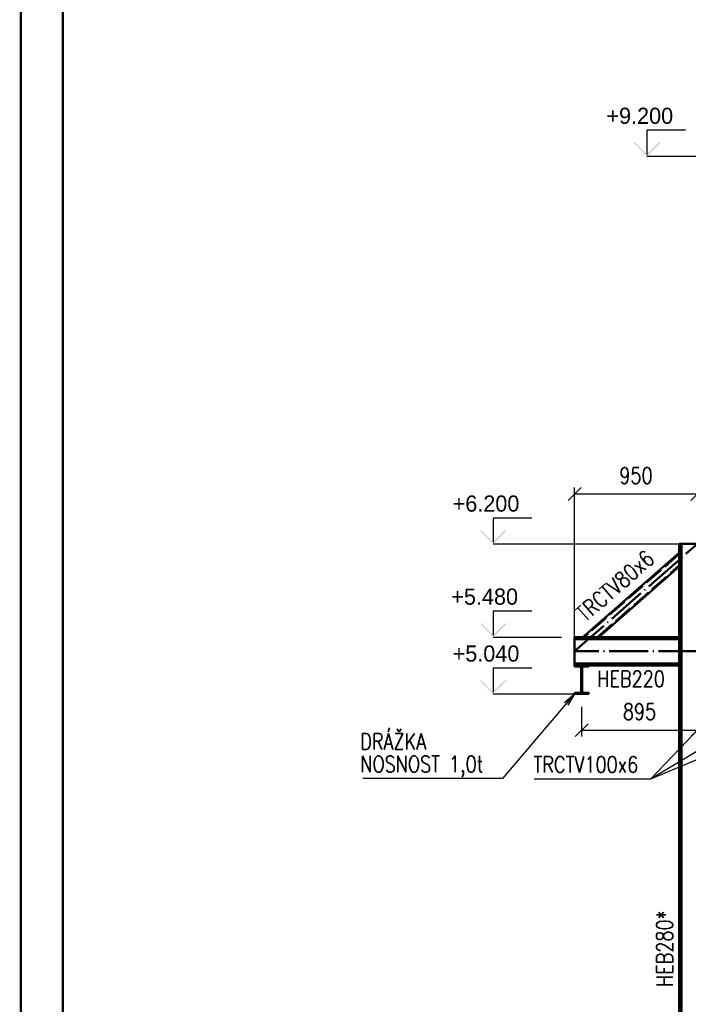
# Paper-space layout 'Layout1' of a CAD drawing. Extents: x -2 to 1033, y -36 to 596.
# Tile 2 of 60: x 0 to 103, y 141 to 293. Entities that reach past the tile are written whole.
import ezdxf
from ezdxf.enums import TextEntityAlignment as Align

# ---------------------------------------------------------------- set-up
doc = ezdxf.new("R2010")
doc.units = 0
doc.linetypes.add('ACAD_ISO02W100', pattern=[15, 12, -3])
doc.linetypes.add('ACAD_ISO04W100', pattern=[30.5, 24, -3, 0.5, -3])
doc.layers.get('0').update_dxf_attribs({"linetype": 'CONTINUOUS'})
doc.layers.get('DEFPOINTS').update_dxf_attribs({"color": 132, "linetype": 'CONTINUOUS'})
doc.layers.add('RAMECEK_HP', color=251, linetype='CONTINUOUS')
for name, color, linetype, lineweight in [('SS_DIAGONÁLY 2', 93, 'CONTINUOUS', 50), ('SS_DRÁŽKA', 35, 'CONTINUOUS', 50), ('SS_KOTY', 3, 'CONTINUOUS', 25), ('SS_KOTY-VYSKOVA', 140, 'CONTINUOUS', 25), ('SS_PODLAHA', 31, 'CONTINUOUS', 50), ('SS_POPIS_PROFILU', 13, 'CONTINUOUS', 25), ('SS_SLOUPY', 143, 'CONTINUOUS', 50)]:
    doc.layers.add(name, color=color, linetype=linetype, lineweight=lineweight)
doc.styles.add('ROMANS', font='romans.shx', dxfattribs={"width": 0.8})
doc.styles.add('romans.shx', font='romans.shx', dxfattribs={"height": 5})
doc.dimstyles.new('A-1_(2.5)_50AS', dxfattribs={"dimtxt": 2.5, "dimasz": 2, "dimexe": 1, "dimexo": 2, "dimgap": 0, "dimtad": 0, "dimdec": 1, "dimlfac": 50, "dimrnd": 1, "dimtxsty": 'ROMANS', "dimblk1": 'OBLIQUE', "dimblk2": 'OBLIQUE', "dimsah": 1, "dimcen": 2, "dimclrd": 256, "dimclre": 256, "dimclrt": 256, "dimadec": 1, "dimazin": 2, "dimtfac": 0.714286, "dimtdec": 1, "dimtmove": 0, "dimatfit": 3, "dimldrblk": 'OPEN', "dimfxl": 1, "dimtvp": 1.142857, "dimtfill": 1, "dimtolj": 1, "dimlwd": -1, "dimlwe": -1, "dimarcsym": 0})

# ---------------------------------------------------------------- blocks, each defined once
blk = doc.blocks.new('*U6')
at = {"layer": 'RAMECEK_HP', "lineweight": 35, "const_width": 0.35}
for points in [[(0, 594), (0, 0), (841, 0), (841, 594)], [(6.5, 587.5), (6.5, 6.5), (834.5, 6.5), (834.5, 587.5)]]:
    blk.add_lwpolyline(points, close=True, dxfattribs=at)
at = {"layer": 'DEFPOINTS', "style": 'ROMANS', "width": 0.8}
blk.add_attdef('TISK', text='', height=10, dxfattribs=at).set_placement((841, -33), align=Align.RIGHT)
blk = doc.blocks.new('_Oblique')
at = {"color": 0, "linetype": 'ByBlock', "lineweight": -2}
blk.add_line((-0.5, -0.5), (0.5, 0.5), dxfattribs=at)
blk = doc.blocks.new('*D62')
at = {"layer": 'DEFPOINTS', "color": 0, "transparency": 16777216}
for p in [(85.63, 220.02), (104.63, 212.31), (85.63, 195.71)]:
    blk.add_point(p, dxfattribs=at)
at = {"layer": 'SS_KOTY', "transparency": 16777216}
for p, q in [((85.63, 197.71), (85.63, 221.02)), ((104.63, 214.31), (104.63, 221.02)), ((104.63, 220.02), (85.63, 220.02))]:
    blk.add_line(p, q, dxfattribs=at)
at = {"layer": 'SS_KOTY', "transparency": 16777216, "xscale": 2, "yscale": 2, "zscale": 2, "rotation": 180}
blk.add_blockref('_Oblique', (85.63, 220.02), dxfattribs=at)
at = {"layer": 'SS_KOTY', "transparency": 16777216, "xscale": 2, "yscale": 2, "zscale": 2}
blk.add_blockref('_Oblique', (104.63, 220.02), dxfattribs=at)
at = {"layer": 'SS_KOTY', "transparency": 16777216, "insert": (95.13, 222.88), "char_height": 2.5, "attachment_point": 5, "style": 'ROMANS', "bg_fill": 3, "box_fill_scale": 1.1, "bg_fill_color": 256, "bg_fill_true_color": 13158600, "bg_fill_transparency": 0}
blk.add_mtext('\\A1;950', dxfattribs=at)
blk = doc.blocks.new('_OPEN')
at = {"color": 0, "linetype": 'ByBlock'}
for p, q in [((-1, 0.167), (0, 0)), ((0, 0), (-1, -0.167)), ((0, 0), (-1, 0))]:
    blk.add_line(p, q, dxfattribs=at)
blk = doc.blocks.new('*D63')
at = {"layer": 'DEFPOINTS', "color": 0, "transparency": 16777216}
for p in [(104.63, 195.11), (86.73, 189.11, -199285.7), (104.63, 183.5)]:
    blk.add_point(p, dxfattribs=at)
at = {"layer": 'SS_KOTY', "transparency": 16777216}
for p, q in [((104.63, 193.11), (104.63, 182.5)), ((86.73, 187.11), (86.73, 182.5)), ((86.73, 183.5), (104.63, 183.5))]:
    blk.add_line(p, q, dxfattribs=at)
at = {"layer": 'SS_KOTY', "transparency": 16777216, "xscale": 2, "yscale": 2, "zscale": 2, "rotation": 180}
blk.add_blockref('_Oblique', (86.73, 183.5), dxfattribs=at)
at = {"layer": 'SS_KOTY', "transparency": 16777216, "xscale": 2, "yscale": 2, "zscale": 2}
blk.add_blockref('_Oblique', (104.63, 183.5), dxfattribs=at)
at = {"layer": 'SS_KOTY', "transparency": 16777216, "insert": (95.68, 186.36), "char_height": 2.5, "attachment_point": 5, "style": 'ROMANS', "bg_fill": 3, "box_fill_scale": 1.1, "bg_fill_color": 256, "bg_fill_true_color": 13158600, "bg_fill_transparency": 0}
blk.add_mtext('\\A1;895', dxfattribs=at)

psp = doc.layouts.get("Layout1")

# ---------------------------------------------------------------- hatches: boundary and pattern name
at = {"layer": 'SS_KOTY-VYSKOVA'}
for points in [[(94.9513, 274.447), (94.8098, 274.3056), (96.8098, 272.3056), (98.8098, 274.3056), (98.6684, 274.447), (96.8098, 272.5884)], [(71.1696, 214.447), (71.0282, 214.3056), (73.0282, 212.3056), (75.0282, 214.3056), (74.8867, 214.447), (73.0282, 212.5884)], [(71.1696, 200.047), (71.0282, 199.9056), (73.0282, 197.9056), (75.0282, 199.9056), (74.8867, 200.047), (73.0282, 198.1884)], [(71.1696, 191.247), (71.0282, 191.1056), (73.0282, 189.1056), (75.0282, 191.1056), (74.8867, 191.247), (73.0282, 189.3884)]]:
    psp.add_hatch(color=256, dxfattribs=at).paths.add_polyline_path(points)

# ---------------------------------------------------------------- linework, layer by layer
for p, q in [((102.8098, 276.3056), (96.8098, 276.3056)), ((96.8098, 276.3056), (96.8098, 272.5884)), ((96.8098, 272.3056), (109.1122, 272.3056)), ((79.0282, 216.3056, -199285.1), (73.0282, 216.3056, -199285.1)), ((73.0282, 216.3056, -199285.1), (73.0282, 212.5884, -199285.1)), ((79.0282, 201.9056), (73.0282, 201.9056)), ((73.0282, 201.9056), (73.0282, 198.1884)), ((73.0282, 197.9056), (83.6322, 197.9056)), ((79.0282, 193.1056, -199285.7), (73.0282, 193.1056, -199285.7)), ((73.0282, 193.1056, -199285.7), (73.0282, 189.3884, -199285.7))]:
    psp.add_line(p, q, dxfattribs=at)

# ---------------------------------------------------------------- block references
at = {"layer": 'RAMECEK_HP'}
psp.add_blockref('*U6', (0, 0), dxfattribs=at)

# ---------------------------------------------------------------- texts
at = {"layer": 'SS_KOTY-VYSKOVA'}
for s, p in [('+9.200', (90.5596, 277.3056)), ('+6.200', (66.7779, 217.3056)), ('+5.480', (66.5695, 202.9056)), ('+5.040', (66.7779, 194.1056))]:
    psp.add_text(s, height=2.5, dxfattribs=at).set_placement(p)
at = {"layer": 'SS_POPIS_PROFILU', "color": 13, "style": 'romans.shx', "width": 0.8}
for s, p in [('DRÁŽKA', (52.4953, 180.4991)), ('NOSNOST 1,0t', (52.4953, 176.9991)), ('TRCTV100x6', (79.2809, 176.9323)), ('TRCTV100x6', (79.2809, 176.9323)), ('TRCTV100x6', (79.2809, 176.9323))]:
    psp.add_text(s, height=2.5, dxfattribs=at).set_placement(p)
at = {"layer": 'SS_POPIS_PROFILU', "color": 2, "style": 'romans.shx', "width": 0.8}
psp.add_text('HEB280*', height=2.5, rotation=90, dxfattribs=at).set_placement((100.8112, 143.7571))

# ---------------------------------------------------------------- next in the draw order: dimensions: what is measured, and where the dimension line sits
at = {"layer": 'SS_KOTY'}
dim = psp.add_linear_dim(base=(85.6322, 220.0239), p1=(104.6322, 212.3056), p2=(85.6322, 195.7056), dimstyle='A-1_(2.5)_50AS', dxfattribs=at)
dim.commit()
dim.dimension.update_dxf_attribs({"geometry": '*D62', "text_midpoint": (95.1322, 222.881)})

# ---------------------------------------------------------------- next in the draw order: linework, layer by layer
at = {"layer": 'SS_DIAGONÁLY 2', "color": 1, "linetype": 'Continuous', "ltscale": 0.25}
for p, q in [((101.8321, 210.9216), (86.9343, 197.9056)), ((89.3662, 197.9056), (101.8321, 208.797))]:
    psp.add_line(p, q, dxfattribs=at)
at = {"layer": 'SS_DIAGONÁLY 2', "color": 3, "linetype": 'ACAD_ISO02W100', "ltscale": 0.25}
for p, q in [((101.8321, 210.7622), (87.1167, 197.9056)), ((89.1838, 197.9056), (101.8321, 208.9563))]:
    psp.add_line(p, q, dxfattribs=at)
at = {"layer": 'SS_KOTY-VYSKOVA'}
psp.add_line((73.0282, 212.3056), (101.8319, 212.3056), dxfattribs=at)
at = {"layer": 'SS_PODLAHA', "color": 1, "linetype": 'Continuous', "ltscale": 0.25}
for p, q in [((101.8321, 197.9056), (85.6322, 197.9056)), ((85.6322, 197.5856), (101.8321, 197.5856))]:
    psp.add_line(p, q, dxfattribs=at)
at = {"layer": 'SS_SLOUPY', "color": 1, "linetype": 'Continuous', "ltscale": 0.25}
psp.add_line((101.8322, 212.3056), (107.4322, 212.3056), dxfattribs=at)

# ---------------------------------------------------------------- next in the draw order: texts
at = {"layer": 'SS_POPIS_PROFILU', "color": 13, "style": 'romans.shx', "width": 0.8}
psp.add_text('TRCTV80x6', height=2.5, rotation=41.143199, dxfattribs=at).set_placement((87.2867, 200.1131))

# ---------------------------------------------------------------- next in the draw order: dimensions: what is measured, and where the dimension line sits
at = {"layer": 'SS_KOTY'}
dim = psp.add_linear_dim(base=(104.6322, 183.5035), p1=(86.7322, 189.1056, -199285.7), p2=(104.6322, 195.1056), dimstyle='A-1_(2.5)_50AS', dxfattribs=at)
dim.commit()
dim.dimension.update_dxf_attribs({"geometry": '*D63', "text_midpoint": (95.6822, 186.3606)})

# ---------------------------------------------------------------- next in the draw order: linework, layer by layer
at = {"layer": 'SS_DIAGONÁLY 2', "color": 7, "linetype": 'ACAD_ISO04W100', "ltscale": 0.25}
psp.add_line((85.6322, 195.7056), (104.6322, 212.3056), dxfattribs=at)
at = {"layer": 'SS_DRÁŽKA', "color": 1, "linetype": 'Continuous', "ltscale": 0.25}
for p, q in [((85.6322, 193.5056), (87.8322, 193.5056)), ((85.6322, 193.5056), (85.6322, 193.3216)), ((87.8322, 193.3216), (87.8322, 193.5056)), ((85.6322, 193.3216), (86.4332, 193.3216)), ((86.6732, 193.0816), (86.6732, 189.5296)), ((86.7912, 189.5296), (86.7912, 193.0816)), ((87.0312, 193.3216), (87.8322, 193.3216)), ((86.4332, 189.2896), (85.6322, 189.2896)), ((85.6322, 189.2896), (85.6322, 189.1056)), ((85.6322, 189.1056), (87.8322, 189.1056)), ((87.8322, 189.2896), (87.0312, 189.2896)), ((87.8322, 189.1056), (87.8322, 189.2896))]:
    psp.add_line(p, q, dxfattribs=at)
at = {"layer": 'SS_DRÁŽKA', "color": 7, "linetype": 'ACAD_ISO04W100', "ltscale": 0.25}
psp.add_line((86.7322, 193.5056), (86.7322, 193.5056), dxfattribs=at)
at = {"layer": 'SS_DRÁŽKA', "color": 1, "linetype": 'Continuous', "ltscale": 0.25, "extrusion": (3.01349e-12, 7.27602e-12, -1)}
psp.add_arc((-86.4332, 193.0816, 0), 0.24, 90, 180, dxfattribs=at)
at = {"layer": 'SS_DRÁŽKA', "color": 1, "linetype": 'Continuous', "ltscale": 0.25, "extrusion": (-7.27626e-12, 3.01386e-12, -1)}
psp.add_arc((-87.0312, 193.0816), 0.24, 0, 90, dxfattribs=at)
at = {"layer": 'SS_DRÁŽKA', "color": 1, "linetype": 'Continuous', "ltscale": 0.25, "extrusion": (1.00429e-12, -2.42526e-12, -1)}
psp.add_arc((-86.4332, 189.5296), 0.24, 180, 270, dxfattribs=at)
at = {"layer": 'SS_DRÁŽKA', "color": 1, "linetype": 'Continuous', "ltscale": 0.25, "extrusion": (-2.42563e-12, -1.00454e-12, -1)}
psp.add_arc((-87.0312, 189.5296), 0.24, 270, 0, dxfattribs=at)
at = {"layer": 'SS_KOTY-VYSKOVA'}
psp.add_line((73.0282, 189.1056), (85.632, 189.1056), dxfattribs=at)
at = {"layer": 'SS_PODLAHA', "color": 1, "linetype": 'Continuous', "ltscale": 0.25}
for p, q in [((85.6322, 197.9056), (85.6322, 193.5056)), ((101.8321, 193.8256), (85.6322, 193.8256)), ((87.8322, 193.5056), (101.8321, 193.5056))]:
    psp.add_line(p, q, dxfattribs=at)
at = {"layer": 'SS_PODLAHA', "color": 7, "linetype": 'ACAD_ISO04W100', "ltscale": 0.25}
psp.add_line((104.6322, 195.7056), (85.6322, 195.7056), dxfattribs=at)
at = {"layer": 'SS_POPIS_PROFILU', "color": 0, "linetype": 'ByBlock'}
for p, q in [((84.0829, 187.7976), (85.6322, 189.1056)), ((85.6322, 189.1056), (84.3369, 187.5817)), ((85.6322, 189.1056), (84.5908, 187.3658))]:
    psp.add_line(p, q, dxfattribs=at)
at = {"layer": 'SS_POPIS_PROFILU', "color": 13}
for points in [[(122.2322, 201.9056), (97.3966, 175.9323), (79.3966, 175.9323)], [(140.8322, 201.9056), (97.3966, 175.9323), (79.3966, 175.9323)], [(159.4322, 201.9056), (97.3966, 175.9323), (79.3966, 175.9323)], [(85.6322, 189.1056), (74.4915, 175.9991), (52.8725, 175.9991)]]:
    psp.add_lwpolyline(points, dxfattribs=at)
at = {"layer": 'SS_SLOUPY', "color": 1, "linetype": 'Continuous', "ltscale": 0.25}
for p, q in [((101.8322, 212.3056), (101.8322, 89.1056)), ((102.1922, 89.1056), (102.1922, 212.3056))]:
    psp.add_line(p, q, dxfattribs=at)

# ---------------------------------------------------------------- next in the draw order: texts
at = {"layer": 'SS_POPIS_PROFILU', "color": 13, "style": 'romans.shx', "width": 0.8}
psp.add_text('HEB220', height=2.5, dxfattribs=at).set_placement((89.1423, 190.1818))

doc.saveas('drawing.dxf')
